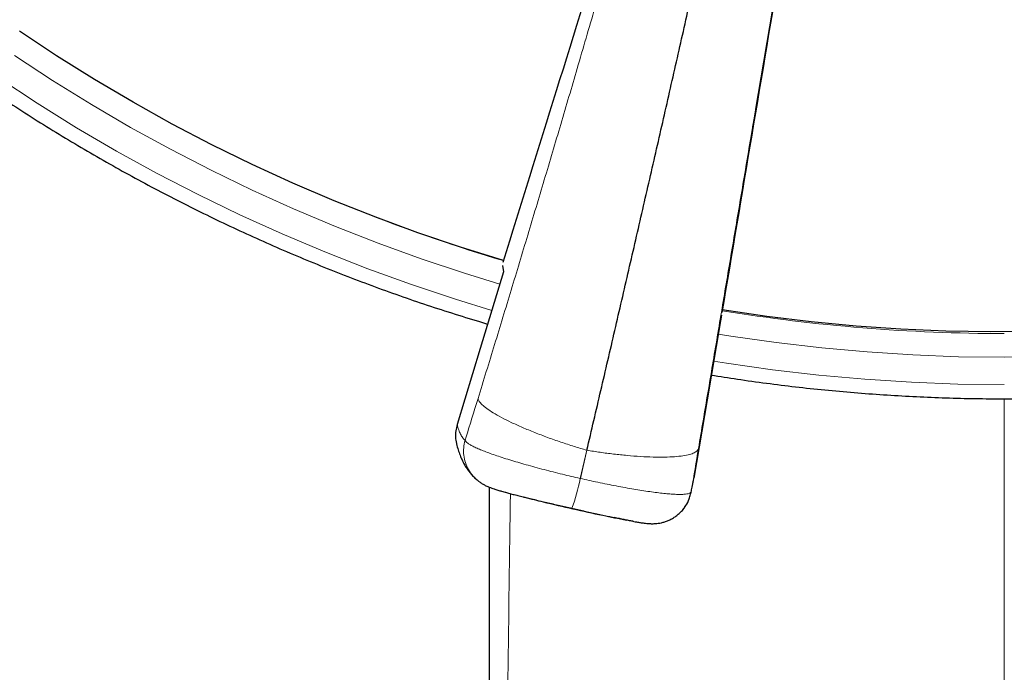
# Model space of a CAD drawing. Header units: millimetres. Extents: x 8 to 2236, y 12 to 2208.
# Tile 42 of 173: x 1062 to 1087, y 1824 to 1841. Entities that reach past the tile are written whole.
import ezdxf

# ---------------------------------------------------------------- set-up
doc = ezdxf.new("R2010")
doc.units = ezdxf.units.MM

msp = doc.modelspace()

# ---------------------------------------------------------------- linework, layer by layer
at = {"color": 7, "linetype": 'Continuous', "lineweight": 30}
for p, q in [((1074.214, 1834.839), (1074.241, 1834.677)), ((1079.952, 1833.543), (1079.924, 1833.389))]:
    msp.add_line(p, q, dxfattribs=at)
at = {"color": 252, "linetype": 'Continuous', "lineweight": 0}
for p, q in [((1087.363, 1831.351), (1087.363, 1731.985)), ((1076.246, 1829.264), (1076.425, 1830.001)), ((1076.256, 1829.262), (1076.425, 1830.001)), ((1076.249, 1829.254), (1076.246, 1829.264)), ((1076.249, 1829.254), (1076.256, 1829.262)), ((1079.14, 1828.851), (1079.159, 1828.92))]:
    msp.add_line(p, q, dxfattribs=at)
at = {"color": 7, "linetype": 'Continuous', "lineweight": 30, "flags": 128}
for points in [[(1079.972, 1833.676), (1080.325, 1835.779), (1080.679, 1837.884), (1081.033, 1839.99), (1081.387, 1842.099), (1081.74, 1844.209), (1082.094, 1846.321), (1082.448, 1848.435), (1082.8, 1850.533)], [(1074.237, 1834.976), (1073.113, 1835.323), (1071.999, 1835.7), (1070.896, 1836.105), (1069.804, 1836.538), (1068.723, 1836.999), (1067.656, 1837.488), (1066.601, 1838.004), (1065.561, 1838.547), (1064.536, 1839.116), (1063.526, 1839.712), (1062.532, 1840.333), (1061.556, 1840.98)], [(1074.241, 1834.677), (1073.632, 1832.671), (1073.025, 1830.674)], [(1088.187, 1833.112), (1087.009, 1833.102), (1085.831, 1833.122), (1084.654, 1833.173), (1083.479, 1833.253), (1082.306, 1833.364), (1081.137, 1833.505), (1079.972, 1833.676)], [(1079.924, 1833.389), (1079.576, 1831.324), (1079.229, 1829.268)]]:
    msp.add_lwpolyline(points, dxfattribs=at)
at = {"color": 252, "linetype": 'Continuous', "lineweight": 0, "flags": 128}
for points in [[(1074.143, 1834.353), (1073.215, 1834.638), (1072.08, 1835.016), (1070.955, 1835.423), (1069.842, 1835.859), (1068.741, 1836.324), (1067.652, 1836.816), (1066.577, 1837.337), (1065.517, 1837.885), (1064.471, 1838.459), (1063.441, 1839.061), (1062.427, 1839.689), (1061.43, 1840.343)], [(1061.011, 1839.753), (1062.023, 1839.089), (1063.053, 1838.451), (1064.1, 1837.839), (1065.163, 1837.255), (1066.241, 1836.699), (1067.333, 1836.17), (1068.439, 1835.669), (1069.559, 1835.197), (1070.69, 1834.754), (1071.833, 1834.34), (1072.986, 1833.956), (1073.934, 1833.665)], [(1088.562, 1832.453), (1087.363, 1832.438), (1086.165, 1832.453), (1084.967, 1832.5), (1083.771, 1832.577), (1082.578, 1832.684), (1081.387, 1832.823), (1080.201, 1832.991), (1079.866, 1833.045)], [(1079.746, 1832.337), (1080.085, 1832.283), (1081.29, 1832.111), (1082.5, 1831.971), (1083.713, 1831.861), (1084.928, 1831.783), (1086.145, 1831.736), (1087.363, 1831.721)]]:
    msp.add_lwpolyline(points, dxfattribs=at)
at = {"color": 252, "linetype": 'Continuous', "lineweight": 0}
for centre, radius, start, end in [((1087.304, 1878.887), 45.821, 248.7342, 253.4253), ((1087.363, 1879.136), 46.077, 260.7696, 270.0009), ((1071.313, 1830.226), 5.031, 339.7193, 348.8604)]:
    msp.add_arc(centre, radius, start, end, dxfattribs=at)
at = {"color": 7, "linetype": 'Continuous', "lineweight": 30}
for points, knots in [([(1079.685, 1831.972), (1079.913, 1831.935), (1080.394, 1831.859), (1081.131, 1831.757), (1081.895, 1831.662), (1082.661, 1831.58), (1083.428, 1831.511), (1084.196, 1831.454), (1084.965, 1831.409), (1085.735, 1831.376), (1086.505, 1831.356), (1087.275, 1831.349), (1088.046, 1831.354), (1088.816, 1831.371), (1089.586, 1831.4), (1090.355, 1831.442), (1091.123, 1831.497), (1091.89, 1831.563), (1092.657, 1831.642), (1093.421, 1831.734), (1094.184, 1831.837), (1094.946, 1831.953), (1095.705, 1832.081), (1096.462, 1832.222), (1097.217, 1832.374), (1097.968, 1832.539), (1098.717, 1832.716), (1099.463, 1832.904), (1100.206, 1833.105), (1100.945, 1833.318), (1101.681, 1833.542), (1102.413, 1833.779), (1103.141, 1834.027), (1103.864, 1834.287), (1104.583, 1834.558), (1105.298, 1834.841), (1106.007, 1835.135), (1106.712, 1835.441), (1107.411, 1835.758), (1108.105, 1836.086), (1108.794, 1836.426), (1109.476, 1836.776), (1110.153, 1837.138), (1110.824, 1837.51), (1111.488, 1837.893), (1112.146, 1838.286), (1112.797, 1838.691), (1113.442, 1839.105), (1114.079, 1839.53), (1114.709, 1839.965), (1115.332, 1840.41), (1115.947, 1840.865), (1116.555, 1841.33), (1117.154, 1841.805), (1117.746, 1842.289), (1118.33, 1842.783), (1118.905, 1843.286), (1119.472, 1843.798), (1120.03, 1844.32), (1120.579, 1844.85), (1121.12, 1845.389), (1121.651, 1845.936), (1122.173, 1846.492), (1122.686, 1847.057), (1123.189, 1847.629), (1123.683, 1848.21), (1124.167, 1848.798), (1124.641, 1849.395), (1125.105, 1849.998), (1125.559, 1850.609), (1126.003, 1851.228), (1126.436, 1851.853), (1126.858, 1852.485), (1127.271, 1853.124), (1127.672, 1853.77), (1128.063, 1854.422), (1128.442, 1855.08), (1128.811, 1855.744), (1129.168, 1856.414), (1129.514, 1857.09), (1129.849, 1857.771), (1130.173, 1858.457), (1130.485, 1859.149), (1130.785, 1859.845), (1131.074, 1860.546), (1131.351, 1861.252), (1131.616, 1861.962), (1131.869, 1862.677), (1132.11, 1863.395), (1132.34, 1864.117), (1132.557, 1864.842), (1132.762, 1865.572), (1132.947, 1866.272), (1133.058, 1866.73), (1133.11, 1866.944)], [0, 0, 0, 0, 0.009788, 0.020686, 0.031584, 0.042482, 0.05338, 0.064278, 0.075177, 0.086075, 0.096973, 0.107871, 0.118769, 0.129667, 0.140565, 0.151463, 0.162362, 0.17326, 0.184158, 0.195056, 0.205954, 0.216852, 0.22775, 0.238648, 0.249546, 0.260444, 0.271342, 0.28224, 0.293138, 0.304036, 0.314934, 0.325832, 0.33673, 0.347628, 0.358526, 0.369423, 0.380321, 0.391219, 0.402117, 0.413014, 0.423912, 0.434809, 0.445707, 0.456605, 0.467502, 0.478399, 0.489297, 0.500194, 0.511091, 0.521989, 0.532886, 0.543783, 0.55468, 0.565577, 0.576474, 0.587371, 0.598268, 0.609165, 0.620062, 0.630959, 0.641855, 0.652752, 0.663649, 0.674545, 0.685442, 0.696338, 0.707234, 0.718131, 0.729027, 0.739923, 0.750819, 0.761716, 0.772612, 0.783508, 0.794404, 0.8053, 0.816196, 0.827091, 0.837987, 0.848883, 0.859779, 0.870674, 0.88157, 0.892465, 0.903361, 0.914256, 0.925152, 0.936047, 0.946943, 0.957838, 0.968733, 0.979629, 0.990524, 1, 1, 1, 1]), ([(1041.644, 1866.837), (1041.673, 1866.715), (1041.761, 1866.348), (1041.92, 1865.738), (1042.122, 1865.008), (1042.337, 1864.282), (1042.563, 1863.559), (1042.802, 1862.84), (1043.052, 1862.125), (1043.315, 1861.414), (1043.589, 1860.707), (1043.875, 1860.005), (1044.173, 1859.307), (1044.482, 1858.615), (1044.803, 1857.927), (1045.135, 1857.245), (1045.479, 1856.568), (1045.834, 1855.896), (1046.2, 1855.231), (1046.577, 1854.572), (1046.965, 1853.918), (1047.364, 1853.271), (1047.773, 1852.631), (1048.194, 1851.997), (1048.624, 1851.37), (1049.066, 1850.75), (1049.517, 1850.137), (1049.979, 1849.532), (1050.451, 1848.934), (1050.932, 1848.344), (1051.424, 1847.761), (1051.925, 1847.187), (1052.436, 1846.621), (1052.956, 1846.063), (1053.485, 1845.513), (1054.023, 1844.972), (1054.571, 1844.44), (1055.127, 1843.917), (1055.692, 1843.402), (1056.265, 1842.897), (1056.847, 1842.401), (1057.436, 1841.915), (1058.034, 1841.438), (1058.64, 1840.971), (1059.254, 1840.513), (1059.875, 1840.066), (1060.503, 1839.629), (1061.139, 1839.201), (1061.782, 1838.784), (1062.431, 1838.378), (1063.088, 1837.982), (1063.75, 1837.596), (1064.42, 1837.222), (1065.095, 1836.858), (1065.776, 1836.505), (1066.463, 1836.163), (1067.156, 1835.832), (1067.854, 1835.513), (1068.558, 1835.204), (1069.266, 1834.907), (1069.98, 1834.622), (1070.698, 1834.348), (1071.42, 1834.085), (1072.147, 1833.834), (1072.878, 1833.596), (1073.438, 1833.421), (1073.755, 1833.329), (1073.825, 1833.308)], [0, 0, 0, 0, 0.007795, 0.02347, 0.039146, 0.054822, 0.070498, 0.086174, 0.10185, 0.117527, 0.133203, 0.148879, 0.164555, 0.180232, 0.195908, 0.211584, 0.227261, 0.242937, 0.258614, 0.274291, 0.289968, 0.305644, 0.321321, 0.336998, 0.352675, 0.368352, 0.38403, 0.399707, 0.415384, 0.431062, 0.446739, 0.462417, 0.478094, 0.493772, 0.50945, 0.525128, 0.540806, 0.556484, 0.572162, 0.58784, 0.603518, 0.619196, 0.634875, 0.650553, 0.666232, 0.68191, 0.697589, 0.713268, 0.728946, 0.744625, 0.760304, 0.775983, 0.791662, 0.807341, 0.823021, 0.8387, 0.854379, 0.870058, 0.885738, 0.901417, 0.917097, 0.932776, 0.948456, 0.964136, 0.979815, 0.995495, 1, 1, 1, 1]), ([(1076.425, 1830.001), (1076.547, 1830.523), (1076.792, 1831.566), (1077.158, 1833.141), (1077.524, 1834.721), (1077.889, 1836.306), (1078.253, 1837.894), (1078.616, 1839.484), (1078.976, 1841.073), (1079.34, 1842.687), (1079.707, 1844.323), (1080.077, 1845.982), (1080.444, 1847.638), (1080.807, 1849.289), (1081.168, 1850.934), (1081.405, 1852.024), (1081.523, 1852.568)], [0, 0, 0, 0, 0.0700516, 0.1401398, 0.2102296, 0.280296, 0.3503781, 0.4204473, 0.4904568, 0.5603792, 0.6335825, 0.7067934, 0.7800723, 0.8534398, 0.9267898, 1, 1, 1, 1]), ([(1079.312, 1851.322), (1078.933, 1850.096), (1078.175, 1847.645), (1076.945, 1843.676), (1075.629, 1839.433), (1074.692, 1836.419), (1074.226, 1834.921)], [0, 0, 0, 0, 0.223519, 0.447046, 0.72523, 1, 1, 1, 1]), ([(1082.803, 1850.531), (1082.591, 1849.267), (1082.168, 1846.74), (1081.482, 1842.647), (1080.747, 1838.268), (1080.224, 1835.156), (1079.964, 1833.607)], [0, 0, 0, 0, 0.223343, 0.446693, 0.724658, 1, 1, 1, 1]), ([(1073.025, 1830.674), (1073.012, 1830.62), (1072.985, 1830.513), (1072.982, 1830.347), (1072.992, 1830.227), (1073.012, 1830.167), (1073.014, 1830.159)], [0, 0, 0, 0, 0.317192, 0.634381, 0.951583, 1, 1, 1, 1]), ([(1073.013, 1830.158), (1073.015, 1830.149), (1073.029, 1830.087), (1073.062, 1829.982), (1073.111, 1829.846), (1073.164, 1829.725), (1073.222, 1829.615), (1073.285, 1829.515), (1073.353, 1829.421), (1073.429, 1829.335), (1073.495, 1829.267), (1073.541, 1829.231), (1073.555, 1829.219)], [0, 0, 0, 0, 0.029637, 0.195598, 0.339927, 0.467268, 0.581585, 0.685933, 0.78266, 0.873604, 0.96022, 1, 1, 1, 1]), ([(1073.612, 1829.178), (1073.6, 1829.184), (1073.58, 1829.196), (1073.563, 1829.213), (1073.556, 1829.22)], [0, 0, 0, 0, 0.575147, 1, 1, 1, 1]), ([(1079.145, 1828.849), (1079.147, 1828.86), (1079.154, 1828.889), (1079.164, 1828.935), (1079.177, 1828.999), (1079.192, 1829.074), (1079.208, 1829.156), (1079.22, 1829.22), (1079.226, 1829.249)], [0, 0, 0, 0, 0.097492, 0.276636, 0.467434, 0.648729, 0.841018, 1, 1, 1, 1]), ([(1073.611, 1829.176), (1073.623, 1829.167), (1073.66, 1829.14), (1073.726, 1829.102), (1073.8, 1829.064), (1073.87, 1829.034), (1073.932, 1829.011), (1074.005, 1828.986), (1074.09, 1828.959), (1074.176, 1828.933), (1074.231, 1828.918), (1074.251, 1828.913)], [0, 0, 0, 0, 0.049419, 0.158067, 0.264856, 0.367481, 0.477293, 0.584488, 0.763165, 0.915539, 1, 1, 1, 1]), ([(1073.867, 1829.036), (1073.867, 1828.771), (1073.867, 1828.094), (1073.867, 1827.021), (1073.868, 1825.865), (1073.868, 1824.786), (1073.868, 1823.781), (1073.868, 1822.816), (1073.868, 1821.892), (1073.868, 1821.008), (1073.868, 1820.152), (1073.868, 1819.324), (1073.868, 1818.525), (1073.868, 1817.772), (1073.868, 1817.063), (1073.868, 1816.403), (1073.868, 1815.79), (1073.868, 1815.224), (1073.868, 1814.702), (1073.868, 1814.237), (1073.868, 1813.828), (1073.868, 1813.471), (1073.868, 1813.148), (1073.868, 1812.85), (1073.868, 1812.563), (1073.868, 1812.275), (1073.868, 1811.979), (1073.867, 1811.529), (1073.867, 1810.913), (1073.867, 1810.12), (1073.867, 1809.286), (1073.867, 1808.411), (1073.867, 1807.495), (1073.867, 1806.537), (1073.867, 1805.538), (1073.867, 1804.498), (1073.867, 1803.417), (1073.867, 1802.297), (1073.867, 1801.149), (1073.867, 1799.454), (1073.867, 1797.21), (1073.867, 1794.151), (1073.866, 1790.793), (1073.866, 1787.98), (1073.866, 1785.984), (1073.866, 1784.835), (1073.866, 1783.714), (1073.866, 1782.635), (1073.866, 1781.599), (1073.866, 1780.608), (1073.866, 1779.661), (1073.866, 1778.758), (1073.866, 1777.899), (1073.866, 1777.138), (1073.866, 1776.469), (1073.866, 1775.887), (1073.866, 1775.326), (1073.866, 1774.767), (1073.866, 1774.129), (1073.866, 1773.392), (1073.866, 1772.55), (1073.866, 1771.661), (1073.866, 1770.725), (1073.866, 1769.742), (1073.866, 1768.711), (1073.866, 1767.634), (1073.866, 1766.491), (1073.866, 1765.286), (1073.866, 1764.039), (1073.866, 1762.788), (1073.866, 1761.544), (1073.866, 1760.31), (1073.866, 1758.768), (1073.866, 1756.925), (1073.865, 1754.787), (1073.865, 1752.678), (1073.865, 1750.597), (1073.865, 1748.531), (1073.865, 1746.411), (1073.865, 1744.214), (1073.865, 1741.932), (1073.865, 1739.61), (1073.865, 1737.736), (1073.865, 1736.322), (1073.865, 1735.378), (1073.865, 1734.428), (1073.865, 1733.481), (1073.865, 1732.555), (1073.865, 1731.669), (1073.865, 1730.83), (1073.865, 1730.065), (1073.865, 1729.369), (1073.865, 1728.74), (1073.865, 1728.149), (1073.865, 1727.597), (1073.865, 1727.163), (1073.865, 1726.836), (1073.865, 1726.607), (1073.865, 1726.388), (1073.865, 1726.174), (1073.865, 1725.949), (1073.865, 1725.695), (1073.865, 1725.398), (1073.865, 1725.058), (1073.865, 1724.673), (1073.865, 1724.244), (1073.865, 1723.771), (1073.865, 1723.254), (1073.865, 1722.693), (1073.865, 1722.088), (1073.865, 1721.439), (1073.865, 1720.734), (1073.864, 1719.972), (1073.864, 1719.152), (1073.864, 1718.283), (1073.864, 1717.366), (1073.864, 1716.643), (1073.864, 1716.225), (1073.864, 1716.129)], [0, 0, 0, 0, 0.0070449, 0.0179846, 0.0284968, 0.0377577, 0.0466598, 0.055203, 0.0633875, 0.0712135, 0.078681, 0.0861458, 0.0932145, 0.0998873, 0.1061642, 0.1120454, 0.1174363, 0.1224456, 0.1270734, 0.1313196, 0.1347885, 0.1379534, 0.1408142, 0.1433751, 0.1458679, 0.1484251, 0.1510468, 0.153733, 0.1603882, 0.167409, 0.1747952, 0.1825469, 0.1906639, 0.1991463, 0.2079939, 0.2172066, 0.2267843, 0.236727, 0.2469654, 0.2572738, 0.2817798, 0.3065772, 0.338559, 0.3710129, 0.3813102, 0.3915966, 0.4015448, 0.4111032, 0.4202714, 0.4290495, 0.4374372, 0.4454345, 0.4530414, 0.4602577, 0.4656538, 0.4708087, 0.4757226, 0.4805639, 0.4856396, 0.49268, 0.500137, 0.5080107, 0.5163012, 0.5250085, 0.5341329, 0.5436744, 0.5536332, 0.5645139, 0.5756754, 0.5867671, 0.5977798, 0.6087133, 0.6195678, 0.638754, 0.657688, 0.6763696, 0.694799, 0.7129813, 0.73126, 0.7511356, 0.7713565, 0.7919224, 0.8128331, 0.8211423, 0.8295047, 0.8379202, 0.8463887, 0.8546647, 0.8625159, 0.8699424, 0.8769441, 0.8828569, 0.8884287, 0.8936595, 0.8985494, 0.9030982, 0.9052072, 0.907234, 0.9091785, 0.9110408, 0.9129179, 0.9151549, 0.9177824, 0.9208003, 0.9242085, 0.9280068, 0.9321951, 0.9367733, 0.941741, 0.9470981, 0.9528443, 0.9589792, 0.9658227, 0.9730919, 0.9807862, 0.9889049, 0.9974472, 1, 1, 1, 1]), ([(1074.269, 1828.907), (1074.269, 1828.907), (1074.3, 1828.899), (1074.374, 1828.879), (1074.49, 1828.848), (1074.617, 1828.816), (1074.735, 1828.787), (1074.815, 1828.767), (1074.847, 1828.759)], [0, 0, 0, 0, 0.0005156, 0.2194308, 0.4399821, 0.6503307, 0.8621809, 1, 1, 1, 1]), ([(1074.801, 1828.77), (1074.961, 1828.73), (1075.38, 1828.624), (1076.06, 1828.467), (1076.787, 1828.307), (1077.256, 1828.215), (1077.464, 1828.174)], [0, 0, 0, 0, 0.181629, 0.474271, 0.766928, 1, 1, 1, 1]), ([(1078.981, 1828.504), (1078.994, 1828.52), (1079.048, 1828.587), (1079.105, 1828.705), (1079.13, 1828.81), (1079.14, 1828.851)], [0, 0, 0, 0, 0.156841, 0.671309, 1, 1, 1, 1]), ([(1077.659, 1828.136), (1077.682, 1828.132), (1077.742, 1828.121), (1077.829, 1828.107), (1077.917, 1828.094), (1077.994, 1828.086), (1078.057, 1828.081), (1078.109, 1828.079), (1078.161, 1828.078), (1078.223, 1828.081), (1078.297, 1828.089), (1078.378, 1828.103), (1078.466, 1828.126), (1078.558, 1828.16), (1078.65, 1828.204), (1078.739, 1828.259), (1078.826, 1828.326), (1078.907, 1828.405), (1078.961, 1828.466), (1078.983, 1828.5), (1078.984, 1828.502)], [0, 0, 0, 0, 0.061059, 0.155391, 0.258011, 0.339455, 0.40341, 0.441604, 0.47719, 0.519147, 0.563557, 0.610381, 0.660179, 0.712381, 0.766091, 0.820644, 0.875653, 0.936929, 0.996011, 1, 1, 1, 1]), ([(1077.647, 1828.138), (1077.64, 1828.139), (1077.602, 1828.146), (1077.521, 1828.162), (1077.404, 1828.184), (1077.279, 1828.21), (1077.188, 1828.229), (1077.143, 1828.238)], [0, 0, 0, 0, 0.055049, 0.300104, 0.533824, 0.769212, 1, 1, 1, 1])]:
    msp.add_open_spline(points, degree=3, knots=knots, dxfattribs=at)
at = {"color": 252, "linetype": 'Continuous', "lineweight": 0}
for points, knots in [([(1079.366, 1851.261), (1079.218, 1850.724), (1078.923, 1849.649), (1078.473, 1848.034), (1078.02, 1846.42), (1077.563, 1844.81), (1077.103, 1843.202), (1076.639, 1841.599), (1076.185, 1840.043), (1075.742, 1838.538), (1075.31, 1837.083), (1074.877, 1835.637), (1074.443, 1834.199), (1074.008, 1832.771), (1073.718, 1831.828), (1073.573, 1831.357)], [0, 0, 0, 0, 0.080764, 0.161424, 0.241856, 0.322077, 0.402157, 0.482161, 0.562137, 0.635392, 0.708543, 0.781568, 0.854507, 0.92733, 1, 1, 1, 1]), ([(1082.792, 1850.485), (1082.7, 1849.935), (1082.514, 1848.835), (1082.236, 1847.181), (1081.957, 1845.528), (1081.679, 1843.877), (1081.401, 1842.228), (1081.124, 1840.582), (1080.855, 1838.985), (1080.594, 1837.438), (1080.342, 1835.943), (1080.091, 1834.455), (1079.842, 1832.976), (1079.595, 1831.505), (1079.431, 1830.533), (1079.349, 1830.048)], [0, 0, 0, 0, 0.080764, 0.161424, 0.241856, 0.322077, 0.402157, 0.482161, 0.562137, 0.635392, 0.708543, 0.781568, 0.854507, 0.92733, 1, 1, 1, 1]), ([(1073.573, 1831.356), (1073.467, 1831.014), (1073.354, 1830.649), (1073.241, 1830.285), (1073.234, 1830.262)], [0, 0, 0, 0, 0.937379, 1, 1, 1, 1]), ([(1073.573, 1831.356), (1073.581, 1831.333), (1073.597, 1831.284), (1073.675, 1831.196), (1073.797, 1831.096), (1073.967, 1830.983), (1074.182, 1830.861), (1074.439, 1830.732), (1074.732, 1830.6), (1075.053, 1830.467), (1075.391, 1830.339), (1075.737, 1830.217), (1076.083, 1830.103), (1076.312, 1830.035), (1076.425, 1830.001)], [0, 0, 0, 0, 0.077109, 0.157409, 0.240459, 0.325696, 0.412458, 0.500002, 0.587546, 0.674307, 0.759544, 0.842593, 0.922892, 1, 1, 1, 1]), ([(1073.234, 1830.262), (1073.213, 1830.283), (1073.17, 1830.324), (1073.115, 1830.417), (1073.065, 1830.53), (1073.038, 1830.626), (1073.025, 1830.674)], [0, 0, 0, 0, 0.249503, 0.499204, 0.749502, 1, 1, 1, 1]), ([(1073.556, 1829.22), (1073.514, 1829.257), (1073.423, 1829.337), (1073.317, 1829.494), (1073.236, 1829.675), (1073.195, 1829.869), (1073.19, 1830.069), (1073.219, 1830.198), (1073.234, 1830.262)], [0, 0, 0, 0, 0.144917, 0.315934, 0.48695, 0.657967, 0.828983, 1, 1, 1, 1]), ([(1076.246, 1829.264), (1076.246, 1829.264), (1076.17, 1829.281), (1076.017, 1829.317), (1075.783, 1829.373), (1075.545, 1829.433), (1075.302, 1829.495), (1075.063, 1829.559), (1074.831, 1829.623), (1074.611, 1829.686), (1074.401, 1829.75), (1074.202, 1829.812), (1074.019, 1829.874), (1073.853, 1829.932), (1073.705, 1829.989), (1073.574, 1830.043), (1073.463, 1830.095), (1073.373, 1830.142), (1073.305, 1830.186), (1073.256, 1830.226), (1073.239, 1830.251), (1073.234, 1830.262), (1073.234, 1830.262)], [0, 0, 0, 0, 0.000013, 0.050266, 0.10052, 0.154977, 0.20983, 0.265928, 0.322454, 0.377839, 0.433631, 0.490703, 0.548214, 0.603726, 0.659637, 0.716809, 0.774415, 0.829786, 0.885549, 0.942553, 0.999987, 1, 1, 1, 1]), ([(1079.349, 1830.047), (1079.341, 1830.027), (1079.325, 1829.986), (1079.246, 1829.934), (1079.123, 1829.889), (1078.949, 1829.854), (1078.729, 1829.831), (1078.465, 1829.82), (1078.165, 1829.822), (1077.836, 1829.836), (1077.488, 1829.863), (1077.132, 1829.9), (1076.777, 1829.946), (1076.54, 1829.983), (1076.425, 1830.001)], [0, 0, 0, 0, 0.077108, 0.157408, 0.240457, 0.325694, 0.412456, 0.5, 0.587545, 0.674306, 0.759544, 0.842593, 0.922892, 1, 1, 1, 1]), ([(1079.349, 1830.047), (1079.29, 1829.694), (1079.226, 1829.318), (1079.163, 1828.943), (1079.159, 1828.92)], [0, 0, 0, 0, 0.937379, 1, 1, 1, 1]), ([(1076.256, 1829.262), (1076.256, 1829.262), (1076.332, 1829.245), (1076.485, 1829.211), (1076.718, 1829.161), (1076.956, 1829.113), (1077.196, 1829.066), (1077.431, 1829.022), (1077.657, 1828.982), (1077.872, 1828.947), (1078.076, 1828.917), (1078.268, 1828.891), (1078.444, 1828.871), (1078.601, 1828.856), (1078.741, 1828.847), (1078.864, 1828.844), (1078.966, 1828.847), (1079.047, 1828.856), (1079.107, 1828.871), (1079.146, 1828.892), (1079.157, 1828.91), (1079.159, 1828.92), (1079.159, 1828.92)], [0, 0, 0, 0, 0.000013, 0.050112, 0.100521, 0.155184, 0.210247, 0.265928, 0.322454, 0.377839, 0.433631, 0.490703, 0.548214, 0.603726, 0.659637, 0.716809, 0.774415, 0.829786, 0.885549, 0.942553, 0.999987, 1, 1, 1, 1]), ([(1079.159, 1828.92), (1079.163, 1828.934), (1079.169, 1828.964), (1079.185, 1829.041), (1079.205, 1829.138), (1079.221, 1829.225), (1079.229, 1829.268)], [0, 0, 0, 0, 0.249503, 0.499204, 0.749502, 1, 1, 1, 1]), ([(1074.421, 1828.867), (1074.378, 1825.66), (1074.27, 1817.544), (1074.159, 1804.518), (1074.06, 1789.789), (1073.987, 1775.059), (1073.934, 1760.33), (1073.898, 1745.601), (1073.878, 1730.872), (1073.871, 1721.052), (1073.867, 1716.142)], [0, 0, 0, 0, 0.08535, 0.216014, 0.346678, 0.477343, 0.608007, 0.738671, 0.869336, 1, 1, 1, 1]), ([(1074.847, 1828.759), (1074.865, 1828.755), (1074.931, 1828.739), (1075.054, 1828.709), (1075.211, 1828.672), (1075.373, 1828.634), (1075.542, 1828.595), (1075.762, 1828.544), (1075.926, 1828.506), (1076.032, 1828.482)], [0, 0, 0, 0, 0.052048, 0.196188, 0.331425, 0.467649, 0.607043, 0.747553, 1, 1, 1, 1]), ([(1077.143, 1828.238), (1077.141, 1828.239), (1077.092, 1828.249), (1076.991, 1828.27), (1076.84, 1828.303), (1076.682, 1828.337), (1076.518, 1828.373), (1076.302, 1828.421), (1076.138, 1828.458), (1076.032, 1828.482)], [0, 0, 0, 0, 0.006204, 0.157315, 0.299091, 0.441904, 0.588039, 0.735344, 1, 1, 1, 1])]:
    msp.add_open_spline(points, degree=3, knots=knots, dxfattribs=at)

doc.saveas('drawing.dxf')
